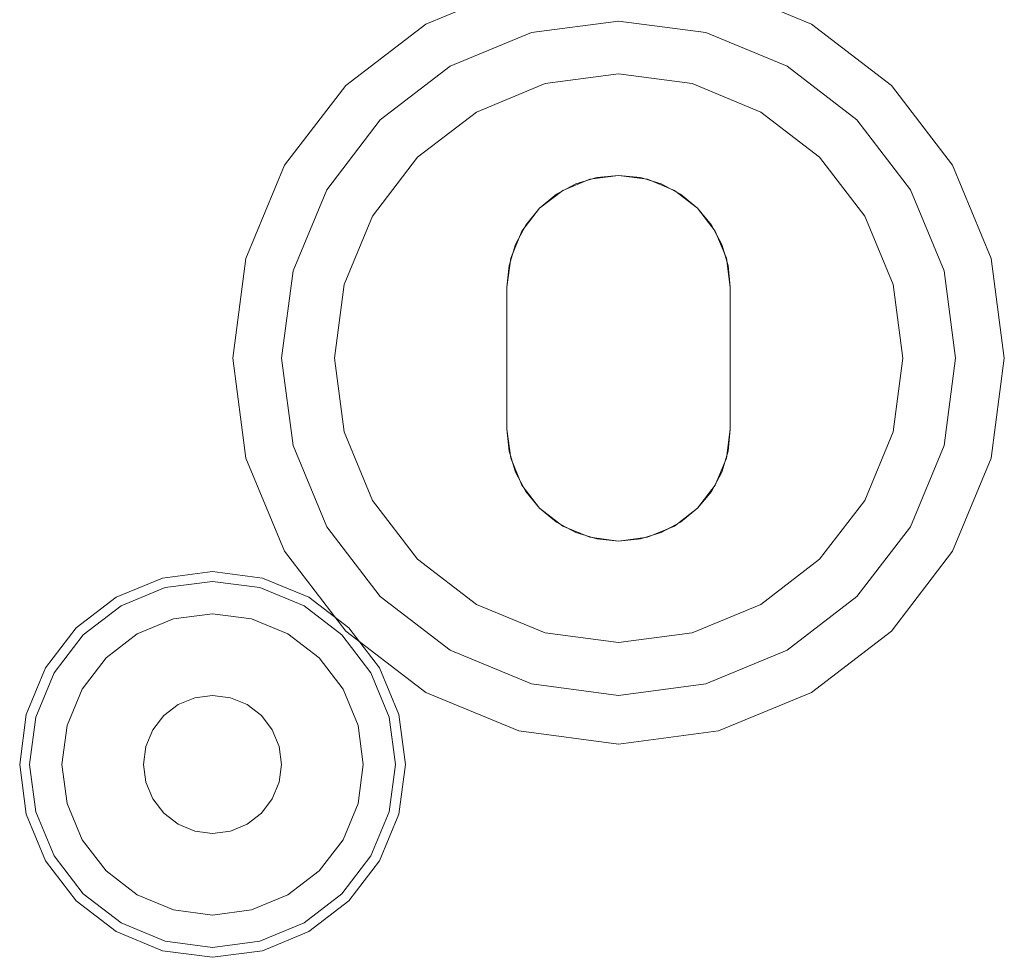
# Model space of a CAD drawing. Extents: x -620 to 300, y 62 to 1112.
# Tile 78 of 226: x -157.75 to -157.265, y 269.917 to 270.379. Entities that reach past the tile are written whole.
import ezdxf

# ---------------------------------------------------------------- set-up
doc = ezdxf.new("R2010")
doc.units = 0
doc.layers.get('0').update_dxf_attribs({"lineweight": 13})

# ---------------------------------------------------------------- blocks, each defined once
blk = doc.blocks.new('Blockreferenz-A06CPVX4L0')
at = {"color": 9, "linetype": 'ByBlock', "lineweight": -2, "ltscale": 0.13, "true_color": 0xc1c9c4}
for p, q in [((-157.50392, 270.39563), (-157.54974, 270.37665)), ((-157.50392, 270.39563), (-157.54974, 270.37665)), ((-157.35974, 270.37665), (-157.40557, 270.39563)), ((-157.35974, 270.37665), (-157.40557, 270.39563)), ((-157.49771, 270.37245), (-157.45474, 270.3781)), ((-157.45474, 270.3781), (-157.49771, 270.37245)), ((-157.45474, 270.3781), (-157.41178, 270.37245)), ((-157.41178, 270.37245), (-157.45474, 270.3781)), ((-157.54974, 270.37665), (-157.58909, 270.34646)), ((-157.54974, 270.37665), (-157.58909, 270.34646)), ((-157.32039, 270.34646), (-157.35974, 270.37665)), ((-157.32039, 270.34646), (-157.35974, 270.37665)), ((-157.53774, 270.35587), (-157.49771, 270.37245)), ((-157.49771, 270.37245), (-157.53774, 270.35587)), ((-157.41178, 270.37245), (-157.37174, 270.35587)), ((-157.37174, 270.35587), (-157.41178, 270.37245)), ((-157.57212, 270.32948), (-157.53774, 270.35587)), ((-157.53774, 270.35587), (-157.57212, 270.32948)), ((-157.37174, 270.35587), (-157.33736, 270.32948)), ((-157.33736, 270.32948), (-157.37174, 270.35587)), ((-157.45474, 270.3521), (-157.49098, 270.34733)), ((-157.49098, 270.34733), (-157.45474, 270.3521)), ((-157.41851, 270.34733), (-157.45474, 270.3521)), ((-157.45474, 270.3521), (-157.41851, 270.34733)), ((-157.58909, 270.34646), (-157.61929, 270.3071)), ((-157.58909, 270.34646), (-157.61929, 270.3071)), ((-157.49098, 270.34733), (-157.52474, 270.33335)), ((-157.52474, 270.33335), (-157.49098, 270.34733)), ((-157.38474, 270.33335), (-157.41851, 270.34733)), ((-157.41851, 270.34733), (-157.38474, 270.33335)), ((-157.2902, 270.3071), (-157.32039, 270.34646)), ((-157.2902, 270.3071), (-157.32039, 270.34646)), ((-157.5985, 270.2951), (-157.57212, 270.32948)), ((-157.57212, 270.32948), (-157.5985, 270.2951)), ((-157.52474, 270.33335), (-157.55374, 270.3111)), ((-157.55374, 270.3111), (-157.52474, 270.33335)), ((-157.35575, 270.3111), (-157.38474, 270.33335)), ((-157.38474, 270.33335), (-157.35575, 270.3111)), ((-157.33736, 270.32948), (-157.31098, 270.2951)), ((-157.31098, 270.2951), (-157.33736, 270.32948)), ((-157.55374, 270.3111), (-157.57599, 270.2821)), ((-157.57599, 270.2821), (-157.55374, 270.3111)), ((-157.3335, 270.2821), (-157.35575, 270.3111)), ((-157.35575, 270.3111), (-157.3335, 270.2821)), ((-157.61929, 270.3071), (-157.63827, 270.26128)), ((-157.61929, 270.3071), (-157.63827, 270.26128)), ((-157.27122, 270.26128), (-157.2902, 270.3071)), ((-157.27122, 270.26128), (-157.2902, 270.3071)), ((-157.48224, 270.29474), (-157.46898, 270.30023)), ((-157.46898, 270.30023), (-157.48224, 270.29474)), ((-157.47579, 270.29792), (-157.46547, 270.30105)), ((-157.46547, 270.30105), (-157.47579, 270.29792)), ((-157.46898, 270.30023), (-157.45474, 270.3021)), ((-157.45474, 270.3021), (-157.46898, 270.30023)), ((-157.46547, 270.30105), (-157.45474, 270.3021)), ((-157.45474, 270.3021), (-157.46547, 270.30105)), ((-157.45474, 270.3021), (-157.44401, 270.30105)), ((-157.44401, 270.30105), (-157.45474, 270.3021)), ((-157.45474, 270.3021), (-157.44051, 270.30023)), ((-157.44051, 270.30023), (-157.45474, 270.3021)), ((-157.44401, 270.30105), (-157.4337, 270.29792)), ((-157.4337, 270.29792), (-157.44401, 270.30105)), ((-157.44051, 270.30023), (-157.42724, 270.29474)), ((-157.42724, 270.29474), (-157.44051, 270.30023)), ((-157.4853, 270.29284), (-157.47579, 270.29792)), ((-157.47579, 270.29792), (-157.4853, 270.29284)), ((-157.4337, 270.29792), (-157.42419, 270.29284)), ((-157.42419, 270.29284), (-157.4337, 270.29792)), ((-157.61509, 270.25507), (-157.5985, 270.2951)), ((-157.5985, 270.2951), (-157.61509, 270.25507)), ((-157.49363, 270.286), (-157.48224, 270.29474)), ((-157.48224, 270.29474), (-157.49363, 270.286)), ((-157.49363, 270.286), (-157.4853, 270.29284)), ((-157.4853, 270.29284), (-157.49363, 270.286)), ((-157.42724, 270.29474), (-157.41585, 270.286)), ((-157.41585, 270.286), (-157.42724, 270.29474)), ((-157.42419, 270.29284), (-157.41585, 270.286)), ((-157.41585, 270.286), (-157.42419, 270.29284)), ((-157.31098, 270.2951), (-157.2944, 270.25507)), ((-157.2944, 270.25507), (-157.31098, 270.2951)), ((-157.50237, 270.2746), (-157.49363, 270.286)), ((-157.49363, 270.286), (-157.50237, 270.2746)), ((-157.50047, 270.27766), (-157.49363, 270.286)), ((-157.49363, 270.286), (-157.50047, 270.27766)), ((-157.41585, 270.286), (-157.40901, 270.27766)), ((-157.40901, 270.27766), (-157.41585, 270.286)), ((-157.41585, 270.286), (-157.40711, 270.2746)), ((-157.40711, 270.2746), (-157.41585, 270.286)), ((-157.57599, 270.2821), (-157.58997, 270.24834)), ((-157.58997, 270.24834), (-157.57599, 270.2821)), ((-157.31951, 270.24834), (-157.3335, 270.2821)), ((-157.3335, 270.2821), (-157.31951, 270.24834)), ((-157.50556, 270.26815), (-157.50047, 270.27766)), ((-157.50047, 270.27766), (-157.50556, 270.26815)), ((-157.40901, 270.27766), (-157.40393, 270.26815)), ((-157.40393, 270.26815), (-157.40901, 270.27766)), ((-157.50787, 270.26134), (-157.50237, 270.2746)), ((-157.50237, 270.2746), (-157.50787, 270.26134)), ((-157.40711, 270.2746), (-157.40162, 270.26134)), ((-157.40162, 270.26134), (-157.40711, 270.2746)), ((-157.50869, 270.25783), (-157.50556, 270.26815)), ((-157.50556, 270.26815), (-157.50869, 270.25783)), ((-157.40393, 270.26815), (-157.4008, 270.25783)), ((-157.4008, 270.25783), (-157.40393, 270.26815)), ((-157.63827, 270.26128), (-157.64474, 270.2121)), ((-157.63827, 270.26128), (-157.64474, 270.2121)), ((-157.50974, 270.2471), (-157.50787, 270.26134)), ((-157.50787, 270.26134), (-157.50974, 270.2471)), ((-157.50974, 270.2471), (-157.50869, 270.25783)), ((-157.50869, 270.25783), (-157.50974, 270.2471)), ((-157.40162, 270.26134), (-157.39974, 270.2471)), ((-157.39974, 270.2471), (-157.40162, 270.26134)), ((-157.4008, 270.25783), (-157.39974, 270.2471)), ((-157.39974, 270.2471), (-157.4008, 270.25783)), ((-157.26474, 270.2121), (-157.27122, 270.26128)), ((-157.26474, 270.2121), (-157.27122, 270.26128)), ((-157.62074, 270.2121), (-157.61509, 270.25507)), ((-157.61509, 270.25507), (-157.62074, 270.2121)), ((-157.2944, 270.25507), (-157.28874, 270.2121)), ((-157.28874, 270.2121), (-157.2944, 270.25507)), ((-157.58997, 270.24834), (-157.59474, 270.2121)), ((-157.59474, 270.2121), (-157.58997, 270.24834)), ((-157.50974, 270.2121), (-157.50974, 270.2471)), ((-157.50974, 270.2471), (-157.50974, 270.2121)), ((-157.50974, 270.2471), (-157.50974, 270.2471)), ((-157.50974, 270.1771), (-157.50974, 270.2471)), ((-157.50974, 270.2471), (-157.50974, 270.1771)), ((-157.50974, 270.2471), (-157.50974, 270.2471)), ((-157.39974, 270.2471), (-157.39974, 270.2121)), ((-157.39974, 270.2121), (-157.39974, 270.2471)), ((-157.39974, 270.2471), (-157.39974, 270.2471)), ((-157.39974, 270.2471), (-157.39974, 270.1771)), ((-157.39974, 270.1771), (-157.39974, 270.2471)), ((-157.39974, 270.2471), (-157.39974, 270.2471)), ((-157.31474, 270.2121), (-157.31951, 270.24834)), ((-157.31951, 270.24834), (-157.31474, 270.2121)), ((-157.64474, 270.2121), (-157.63827, 270.16293)), ((-157.64474, 270.2121), (-157.63827, 270.16293)), ((-157.61509, 270.16914), (-157.62074, 270.2121)), ((-157.62074, 270.2121), (-157.61509, 270.16914)), ((-157.59474, 270.2121), (-157.58997, 270.17587)), ((-157.58997, 270.17587), (-157.59474, 270.2121)), ((-157.50974, 270.1771), (-157.50974, 270.2121)), ((-157.50974, 270.2121), (-157.50974, 270.1771)), ((-157.39974, 270.2121), (-157.39974, 270.1771)), ((-157.39974, 270.1771), (-157.39974, 270.2121)), ((-157.31951, 270.17587), (-157.31474, 270.2121)), ((-157.31474, 270.2121), (-157.31951, 270.17587)), ((-157.28874, 270.2121), (-157.2944, 270.16914)), ((-157.2944, 270.16914), (-157.28874, 270.2121)), ((-157.27122, 270.16293), (-157.26474, 270.2121)), ((-157.27122, 270.16293), (-157.26474, 270.2121)), ((-157.58997, 270.17587), (-157.57599, 270.1421)), ((-157.57599, 270.1421), (-157.58997, 270.17587)), ((-157.50869, 270.16637), (-157.50974, 270.1771)), ((-157.50974, 270.1771), (-157.50869, 270.16637)), ((-157.50974, 270.1771), (-157.50974, 270.1771)), ((-157.50787, 270.16287), (-157.50974, 270.1771)), ((-157.50974, 270.1771), (-157.50787, 270.16287)), ((-157.50974, 270.1771), (-157.50974, 270.1771)), ((-157.39974, 270.1771), (-157.40162, 270.16287)), ((-157.40162, 270.16287), (-157.39974, 270.1771)), ((-157.39974, 270.1771), (-157.4008, 270.16637)), ((-157.4008, 270.16637), (-157.39974, 270.1771)), ((-157.39974, 270.1771), (-157.39974, 270.1771)), ((-157.39974, 270.1771), (-157.39974, 270.1771)), ((-157.3335, 270.1421), (-157.31951, 270.17587)), ((-157.31951, 270.17587), (-157.3335, 270.1421)), ((-157.5985, 270.1291), (-157.61509, 270.16914)), ((-157.61509, 270.16914), (-157.5985, 270.1291)), ((-157.50556, 270.15606), (-157.50869, 270.16637)), ((-157.50869, 270.16637), (-157.50556, 270.15606)), ((-157.4008, 270.16637), (-157.40393, 270.15606)), ((-157.40393, 270.15606), (-157.4008, 270.16637)), ((-157.2944, 270.16914), (-157.31098, 270.1291)), ((-157.31098, 270.1291), (-157.2944, 270.16914)), ((-157.63827, 270.16293), (-157.61929, 270.1171)), ((-157.63827, 270.16293), (-157.61929, 270.1171)), ((-157.50237, 270.1496), (-157.50787, 270.16287)), ((-157.50787, 270.16287), (-157.50237, 270.1496)), ((-157.40162, 270.16287), (-157.40711, 270.1496)), ((-157.40711, 270.1496), (-157.40162, 270.16287)), ((-157.2902, 270.1171), (-157.27122, 270.16293)), ((-157.2902, 270.1171), (-157.27122, 270.16293)), ((-157.50047, 270.14655), (-157.50556, 270.15606)), ((-157.50556, 270.15606), (-157.50047, 270.14655)), ((-157.40393, 270.15606), (-157.40901, 270.14655)), ((-157.40901, 270.14655), (-157.40393, 270.15606)), ((-157.49363, 270.13821), (-157.50237, 270.1496)), ((-157.50237, 270.1496), (-157.49363, 270.13821)), ((-157.49363, 270.13821), (-157.50047, 270.14655)), ((-157.50047, 270.14655), (-157.49363, 270.13821)), ((-157.40711, 270.1496), (-157.41585, 270.13821)), ((-157.41585, 270.13821), (-157.40711, 270.1496)), ((-157.40901, 270.14655), (-157.41585, 270.13821)), ((-157.41585, 270.13821), (-157.40901, 270.14655)), ((-157.57599, 270.1421), (-157.55374, 270.11311)), ((-157.55374, 270.11311), (-157.57599, 270.1421)), ((-157.35575, 270.11311), (-157.3335, 270.1421)), ((-157.3335, 270.1421), (-157.35575, 270.11311)), ((-157.4853, 270.13137), (-157.49363, 270.13821)), ((-157.49363, 270.13821), (-157.4853, 270.13137)), ((-157.48224, 270.12947), (-157.49363, 270.13821)), ((-157.49363, 270.13821), (-157.48224, 270.12947)), ((-157.41585, 270.13821), (-157.42724, 270.12947)), ((-157.42724, 270.12947), (-157.41585, 270.13821)), ((-157.41585, 270.13821), (-157.42419, 270.13137)), ((-157.42419, 270.13137), (-157.41585, 270.13821)), ((-157.47579, 270.12629), (-157.4853, 270.13137)), ((-157.4853, 270.13137), (-157.47579, 270.12629)), ((-157.42419, 270.13137), (-157.4337, 270.12629)), ((-157.4337, 270.12629), (-157.42419, 270.13137)), ((-157.57212, 270.09473), (-157.5985, 270.1291)), ((-157.5985, 270.1291), (-157.57212, 270.09473)), ((-157.46898, 270.12398), (-157.48224, 270.12947)), ((-157.48224, 270.12947), (-157.46898, 270.12398)), ((-157.46547, 270.12316), (-157.47579, 270.12629)), ((-157.47579, 270.12629), (-157.46547, 270.12316)), ((-157.4337, 270.12629), (-157.44401, 270.12316)), ((-157.44401, 270.12316), (-157.4337, 270.12629)), ((-157.42724, 270.12947), (-157.44051, 270.12398)), ((-157.44051, 270.12398), (-157.42724, 270.12947)), ((-157.31098, 270.1291), (-157.33736, 270.09473)), ((-157.33736, 270.09473), (-157.31098, 270.1291)), ((-157.45474, 270.1221), (-157.46898, 270.12398)), ((-157.46898, 270.12398), (-157.45474, 270.1221)), ((-157.45474, 270.1221), (-157.46547, 270.12316)), ((-157.46547, 270.12316), (-157.45474, 270.1221)), ((-157.44051, 270.12398), (-157.45474, 270.1221)), ((-157.45474, 270.1221), (-157.44051, 270.12398)), ((-157.44401, 270.12316), (-157.45474, 270.1221)), ((-157.45474, 270.1221), (-157.44401, 270.12316)), ((-157.61929, 270.1171), (-157.58909, 270.07775)), ((-157.61929, 270.1171), (-157.58909, 270.07775)), ((-157.32039, 270.07775), (-157.2902, 270.1171)), ((-157.32039, 270.07775), (-157.2902, 270.1171)), ((-157.55374, 270.11311), (-157.52474, 270.09086)), ((-157.52474, 270.09086), (-157.55374, 270.11311)), ((-157.38474, 270.09086), (-157.35575, 270.11311)), ((-157.35575, 270.11311), (-157.38474, 270.09086)), ((-157.65474, 270.1071), (-157.67933, 270.10387)), ((-157.63016, 270.10387), (-157.65474, 270.1071)), ((-157.67933, 270.10387), (-157.70224, 270.09438)), ((-157.67807, 270.09915), (-157.65474, 270.10222)), ((-157.65474, 270.10222), (-157.63142, 270.09915)), ((-157.60724, 270.09438), (-157.63016, 270.10387)), ((-157.6998, 270.09014), (-157.67807, 270.09915)), ((-157.63142, 270.09915), (-157.60969, 270.09014)), ((-157.70224, 270.09438), (-157.72192, 270.07928)), ((-157.58757, 270.07928), (-157.60724, 270.09438)), ((-157.53774, 270.06834), (-157.57212, 270.09473)), ((-157.57212, 270.09473), (-157.53774, 270.06834)), ((-157.33736, 270.09473), (-157.37174, 270.06834)), ((-157.37174, 270.06834), (-157.33736, 270.09473)), ((-157.71846, 270.07582), (-157.6998, 270.09014)), ((-157.60969, 270.09014), (-157.59102, 270.07582)), ((-157.52474, 270.09086), (-157.49098, 270.07688)), ((-157.49098, 270.07688), (-157.52474, 270.09086)), ((-157.41851, 270.07688), (-157.38474, 270.09086)), ((-157.38474, 270.09086), (-157.41851, 270.07688)), ((-157.67395, 270.08378), (-157.69184, 270.07636)), ((-157.67395, 270.08378), (-157.69184, 270.07636)), ((-157.65474, 270.0863), (-157.67395, 270.08378)), ((-157.65474, 270.0863), (-157.67395, 270.08378)), ((-157.63554, 270.08378), (-157.65474, 270.0863)), ((-157.63554, 270.08378), (-157.65474, 270.0863)), ((-157.61764, 270.07636), (-157.63554, 270.08378)), ((-157.61764, 270.07636), (-157.63554, 270.08378)), ((-157.72192, 270.07928), (-157.73702, 270.0596)), ((-157.58909, 270.07775), (-157.54974, 270.04756)), ((-157.58909, 270.07775), (-157.54974, 270.04756)), ((-157.57247, 270.0596), (-157.58757, 270.07928)), ((-157.35974, 270.04756), (-157.32039, 270.07775)), ((-157.35974, 270.04756), (-157.32039, 270.07775)), ((-157.73278, 270.05716), (-157.71846, 270.07582)), ((-157.69184, 270.07636), (-157.70721, 270.06457)), ((-157.69184, 270.07636), (-157.70721, 270.06457)), ((-157.60228, 270.06457), (-157.61764, 270.07636)), ((-157.60228, 270.06457), (-157.61764, 270.07636)), ((-157.59102, 270.07582), (-157.5767, 270.05716)), ((-157.49098, 270.07688), (-157.45474, 270.0721)), ((-157.45474, 270.0721), (-157.49098, 270.07688)), ((-157.45474, 270.0721), (-157.41851, 270.07688)), ((-157.41851, 270.07688), (-157.45474, 270.0721)), ((-157.49771, 270.05176), (-157.53774, 270.06834)), ((-157.53774, 270.06834), (-157.49771, 270.05176)), ((-157.37174, 270.06834), (-157.41178, 270.05176)), ((-157.41178, 270.05176), (-157.37174, 270.06834)), ((-157.70721, 270.06457), (-157.719, 270.0492)), ((-157.70721, 270.06457), (-157.719, 270.0492)), ((-157.59048, 270.0492), (-157.60228, 270.06457)), ((-157.59048, 270.0492), (-157.60228, 270.06457)), ((-157.73702, 270.0596), (-157.74651, 270.03669)), ((-157.56298, 270.03669), (-157.57247, 270.0596)), ((-157.74178, 270.03543), (-157.73278, 270.05716)), ((-157.5767, 270.05716), (-157.5677, 270.03543)), ((-157.719, 270.0492), (-157.72641, 270.03131)), ((-157.719, 270.0492), (-157.72641, 270.03131)), ((-157.58307, 270.03131), (-157.59048, 270.0492)), ((-157.58307, 270.03131), (-157.59048, 270.0492)), ((-157.45474, 270.0461), (-157.49771, 270.05176)), ((-157.49771, 270.05176), (-157.45474, 270.0461)), ((-157.41178, 270.05176), (-157.45474, 270.0461)), ((-157.45474, 270.0461), (-157.41178, 270.05176)), ((-157.66354, 270.04495), (-157.67174, 270.04155)), ((-157.67174, 270.04155), (-157.66354, 270.04495)), ((-157.65474, 270.0461), (-157.66354, 270.04495)), ((-157.66354, 270.04495), (-157.65474, 270.0461)), ((-157.64594, 270.04495), (-157.65474, 270.0461)), ((-157.65474, 270.0461), (-157.64594, 270.04495)), ((-157.63774, 270.04155), (-157.64594, 270.04495)), ((-157.64594, 270.04495), (-157.63774, 270.04155)), ((-157.54974, 270.04756), (-157.50392, 270.02858)), ((-157.54974, 270.04756), (-157.50392, 270.02858)), ((-157.40557, 270.02858), (-157.35974, 270.04756)), ((-157.40557, 270.02858), (-157.35974, 270.04756)), ((-157.67174, 270.04155), (-157.67878, 270.03615)), ((-157.67878, 270.03615), (-157.67174, 270.04155)), ((-157.6307, 270.03615), (-157.63774, 270.04155)), ((-157.63774, 270.04155), (-157.6307, 270.03615)), ((-157.74651, 270.03669), (-157.74974, 270.0121)), ((-157.74485, 270.0121), (-157.74178, 270.03543)), ((-157.67878, 270.03615), (-157.68419, 270.0291)), ((-157.68419, 270.0291), (-157.67878, 270.03615)), ((-157.6253, 270.0291), (-157.6307, 270.03615)), ((-157.6307, 270.03615), (-157.6253, 270.0291)), ((-157.5677, 270.03543), (-157.56463, 270.0121)), ((-157.55974, 270.0121), (-157.56298, 270.03669)), ((-157.72641, 270.03131), (-157.72894, 270.0121)), ((-157.72641, 270.03131), (-157.72894, 270.0121)), ((-157.68419, 270.0291), (-157.68758, 270.0209)), ((-157.68758, 270.0209), (-157.68419, 270.0291)), ((-157.6219, 270.0209), (-157.6253, 270.0291)), ((-157.6253, 270.0291), (-157.6219, 270.0209)), ((-157.58054, 270.0121), (-157.58307, 270.03131)), ((-157.58054, 270.0121), (-157.58307, 270.03131)), ((-157.50392, 270.02858), (-157.45474, 270.0221)), ((-157.50392, 270.02858), (-157.45474, 270.0221)), ((-157.45474, 270.0221), (-157.40557, 270.02858)), ((-157.45474, 270.0221), (-157.40557, 270.02858)), ((-157.68758, 270.0209), (-157.68874, 270.0121)), ((-157.68874, 270.0121), (-157.68758, 270.0209)), ((-157.62074, 270.0121), (-157.6219, 270.0209)), ((-157.6219, 270.0209), (-157.62074, 270.0121)), ((-157.74974, 270.0121), (-157.74651, 269.98752)), ((-157.74178, 269.98878), (-157.74485, 270.0121)), ((-157.72894, 270.0121), (-157.72641, 269.9929)), ((-157.72894, 270.0121), (-157.72641, 269.9929)), ((-157.68874, 270.0121), (-157.68758, 270.0033)), ((-157.68758, 270.0033), (-157.68874, 270.0121)), ((-157.6219, 270.0033), (-157.62074, 270.0121)), ((-157.62074, 270.0121), (-157.6219, 270.0033)), ((-157.58307, 269.9929), (-157.58054, 270.0121)), ((-157.58307, 269.9929), (-157.58054, 270.0121)), ((-157.56463, 270.0121), (-157.5677, 269.98878)), ((-157.56298, 269.98752), (-157.55974, 270.0121)), ((-157.68758, 270.0033), (-157.68419, 269.9951)), ((-157.68419, 269.9951), (-157.68758, 270.0033)), ((-157.6253, 269.9951), (-157.6219, 270.0033)), ((-157.6219, 270.0033), (-157.6253, 269.9951)), ((-157.68419, 269.9951), (-157.67878, 269.98806)), ((-157.67878, 269.98806), (-157.68419, 269.9951)), ((-157.6307, 269.98806), (-157.6253, 269.9951)), ((-157.6253, 269.9951), (-157.6307, 269.98806)), ((-157.72641, 269.9929), (-157.719, 269.975)), ((-157.72641, 269.9929), (-157.719, 269.975)), ((-157.59048, 269.975), (-157.58307, 269.9929)), ((-157.59048, 269.975), (-157.58307, 269.9929)), ((-157.74651, 269.98752), (-157.73702, 269.9646)), ((-157.73278, 269.96705), (-157.74178, 269.98878)), ((-157.67878, 269.98806), (-157.67174, 269.98266)), ((-157.67174, 269.98266), (-157.67878, 269.98806)), ((-157.63774, 269.98266), (-157.6307, 269.98806)), ((-157.6307, 269.98806), (-157.63774, 269.98266)), ((-157.5677, 269.98878), (-157.5767, 269.96705)), ((-157.57247, 269.9646), (-157.56298, 269.98752)), ((-157.67174, 269.98266), (-157.66354, 269.97926)), ((-157.66354, 269.97926), (-157.67174, 269.98266)), ((-157.64594, 269.97926), (-157.63774, 269.98266)), ((-157.63774, 269.98266), (-157.64594, 269.97926)), ((-157.66354, 269.97926), (-157.65474, 269.9781)), ((-157.65474, 269.9781), (-157.66354, 269.97926)), ((-157.65474, 269.9781), (-157.64594, 269.97926)), ((-157.64594, 269.97926), (-157.65474, 269.9781)), ((-157.719, 269.975), (-157.70721, 269.95964)), ((-157.719, 269.975), (-157.70721, 269.95964)), ((-157.60228, 269.95964), (-157.59048, 269.975)), ((-157.60228, 269.95964), (-157.59048, 269.975)), ((-157.71846, 269.94839), (-157.73278, 269.96705)), ((-157.5767, 269.96705), (-157.59102, 269.94839)), ((-157.73702, 269.9646), (-157.72192, 269.94493)), ((-157.58757, 269.94493), (-157.57247, 269.9646)), ((-157.70721, 269.95964), (-157.69184, 269.94785)), ((-157.70721, 269.95964), (-157.69184, 269.94785)), ((-157.61764, 269.94785), (-157.60228, 269.95964)), ((-157.61764, 269.94785), (-157.60228, 269.95964)), ((-157.6998, 269.93407), (-157.71846, 269.94839)), ((-157.69184, 269.94785), (-157.67395, 269.94043)), ((-157.69184, 269.94785), (-157.67395, 269.94043)), ((-157.63554, 269.94043), (-157.61764, 269.94785)), ((-157.63554, 269.94043), (-157.61764, 269.94785)), ((-157.59102, 269.94839), (-157.60969, 269.93407)), ((-157.72192, 269.94493), (-157.70224, 269.92983)), ((-157.60724, 269.92983), (-157.58757, 269.94493)), ((-157.67395, 269.94043), (-157.65474, 269.9379)), ((-157.67395, 269.94043), (-157.65474, 269.9379)), ((-157.65474, 269.9379), (-157.63554, 269.94043)), ((-157.65474, 269.9379), (-157.63554, 269.94043)), ((-157.67807, 269.92506), (-157.6998, 269.93407)), ((-157.60969, 269.93407), (-157.63142, 269.92506)), ((-157.70224, 269.92983), (-157.67933, 269.92034)), ((-157.63016, 269.92034), (-157.60724, 269.92983)), ((-157.65474, 269.92199), (-157.67807, 269.92506)), ((-157.63142, 269.92506), (-157.65474, 269.92199)), ((-157.67933, 269.92034), (-157.65474, 269.9171)), ((-157.65474, 269.9171), (-157.63016, 269.92034))]:
    blk.add_line(p, q, dxfattribs=at)

msp = doc.modelspace()

# ---------------------------------------------------------------- block references
at = {"ltscale": 0.13}
msp.add_blockref('Blockreferenz-A06CPVX4L0', (0, 0), dxfattribs=at)

doc.saveas('drawing.dxf')
